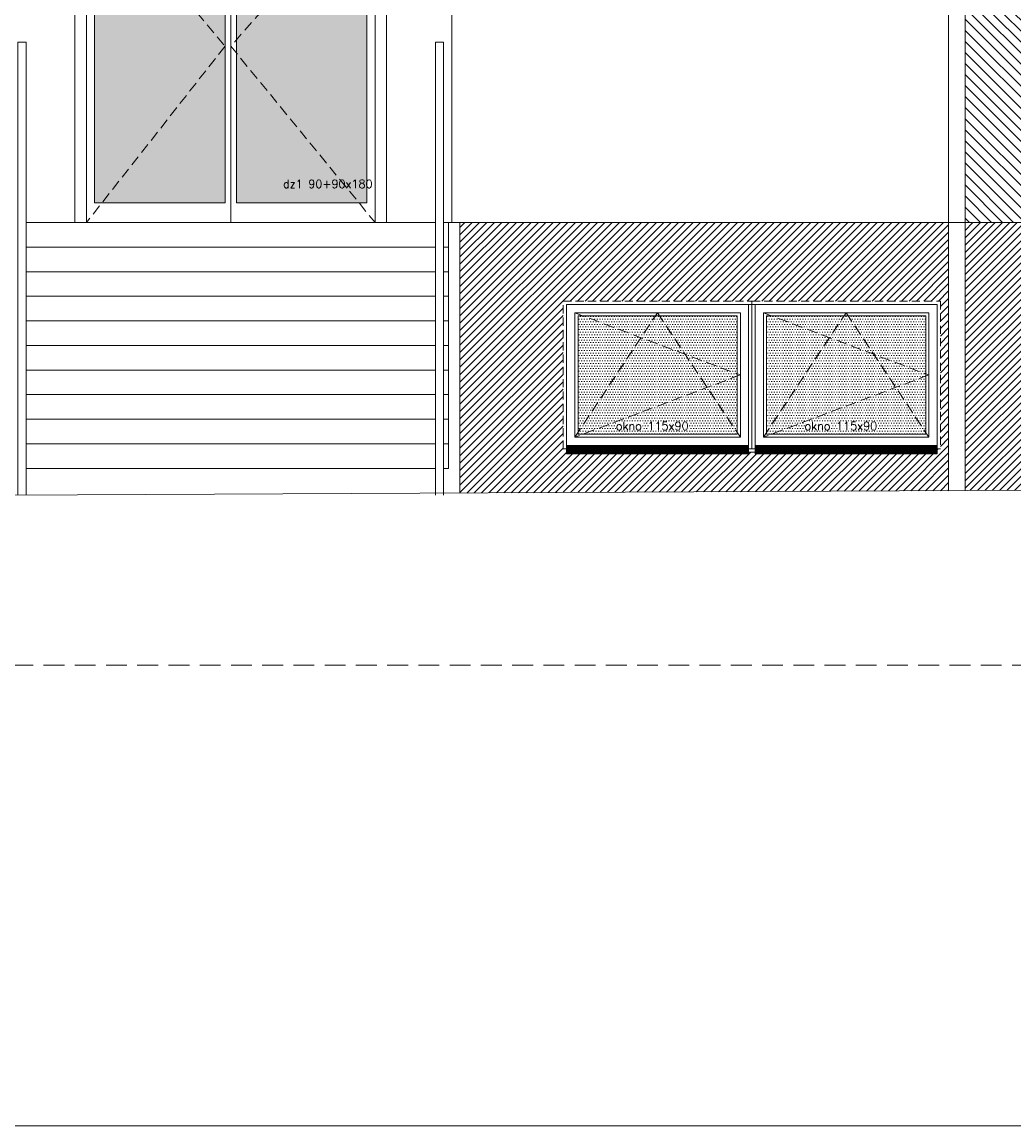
# Model space of a CAD drawing. Header units: millimetres. Extents: x -82287 to 177822, y -399756 to 0.
# Tile 70 of 228: x 77757 to 78361, y -238812 to -238139. Entities that reach past the tile are written whole.
import ezdxf
from ezdxf.enums import TextEntityAlignment as Align

# ---------------------------------------------------------------- set-up
doc = ezdxf.new("R2010")
doc.units = ezdxf.units.MM
doc.header["$MEASUREMENT"] = 0
for name, pattern in [('SUŁOSZOWA - PB 21 03$0$CACHE', [9.525, 6.35, -3.175]), ('SUŁOSZOWA - PB 21 03$0$CARKOVANA', [7.5, 5, -2.5]), ('SUŁOSZOWA - PB 21 03$0$HIDDEN', [9.525, 6.35, -3.175])]:
    doc.linetypes.add(name, pattern=pattern)
doc.layers.add('FL_XREF', color=252, linetype='Continuous')
for name, color, linetype, lineweight in [('SUŁOSZOWA - PB 21 03$0$! opisy okien elewacja', 251, 'Continuous', 0), ('SUŁOSZOWA - PB 21 03$0$!! 0_ Istn-okna', 251, 'Continuous', 0), ('SUŁOSZOWA - PB 21 03$0$!! 0_ Istn-sciany', 251, 'Continuous', 0), ('SUŁOSZOWA - PB 21 03$0$!! 0_ WIDOK ELEWACJA', 251, 'Continuous', 0), ('SUŁOSZOWA - PB 21 03$0$!! 0_Istn-cienka', 251, 'Continuous', 0), ('SUŁOSZOWA - PB 21 03$0$!! 0_Opis_pom', 251, 'Continuous', 0), ('SUŁOSZOWA - PB 21 03$0$!! 1_ELEWACJA KOLOR', 251, 'Continuous', 0), ('SUŁOSZOWA - PB 21 03$0$!! 1_Hatch dach', 251, 'Continuous', 0), ('SUŁOSZOWA - PB 21 03$0$!! 1_OPIS POM NOWE', 251, 'Continuous', 0), ('SUŁOSZOWA - PB 21 03$0$!! 2_ELEWACJA COKÓŁ', 251, 'Continuous', 0), ('SUŁOSZOWA - PB 21 03$0$!! 2_NOWE OKNA WIDOk - remont', 251, 'Continuous', 0)]:
    doc.layers.add(name, color=color, linetype=linetype, lineweight=lineweight)
doc.styles.add('SUŁOSZOWA - PB 21 03$0$ARIAL', font='tahoma.ttf')
doc.styles.add('SUŁOSZOWA - PB 21 03$0$TXT', font='simplex.shx')

# ---------------------------------------------------------------- blocks, each defined once
blk = doc.blocks.new('SUŁOSZOWA - PB 21 03$0$okno 115x115')
at = {"layer": 'SUŁOSZOWA - PB 21 03$0$!! 1_Hatch dach', "true_color": 0x575757}
h = blk.add_hatch(dxfattribs=at)
h.set_pattern_fill('DOTS', color=251, angle=360)
h.set_pattern_definition([(360, (-21873.4686, 1906.5186), (0.79375, 1.5875), [0, -1.5875])])
h.paths.add_polyline_path([(-12257.16, 13266.65), (-12160.16, 13266.65), (-12160.16, 13194.65), (-12257.16, 13194.65)])
h = blk.add_hatch(dxfattribs=at)
h.set_pattern_fill('ANSI31', color=251, scale=0.2, angle=360)
h.set_pattern_definition([(45, (0, 0), (-0.449012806, 0.449012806), [])])
h.paths.add_polyline_path([(-12264.16, 13187.65), (-12153.16, 13187.65), (-12153.16, 13182.65), (-12264.16, 13182.65)])
at = {"layer": 'SUŁOSZOWA - PB 21 03$0$!! 0_ Istn-okna', "linetype": 'SUŁOSZOWA - PB 21 03$0$CARKOVANA', "lineweight": 5}
blk.add_lwpolyline([(-12266.16, 13275.65), (-12151.16, 13275.65), (-12151.16, 13185.65), (-12266.16, 13185.65)], close=True, dxfattribs=at)
at = {"layer": 'SUŁOSZOWA - PB 21 03$0$!! 0_ Istn-okna'}
for points in [[(-12264.16, 13273.65), (-12153.16, 13273.65), (-12153.16, 13187.65), (-12264.16, 13187.65)], [(-12259.16, 13268.65), (-12158.16, 13268.65), (-12158.16, 13192.65), (-12259.16, 13192.65)], [(-12257.16, 13266.65), (-12160.16, 13266.65), (-12160.16, 13194.65), (-12257.16, 13194.65)], [(-12264.16, 13187.65), (-12153.16, 13187.65), (-12153.16, 13182.65), (-12264.16, 13182.65)]]:
    blk.add_lwpolyline(points, close=True, dxfattribs=at)
at = {"layer": 'SUŁOSZOWA - PB 21 03$0$!! 1_Hatch dach', "color": 251, "linetype": 'SUŁOSZOWA - PB 21 03$0$CACHE', "true_color": 0x575757}
for points in [[(-12259.16, 13192.65), (-12208.66, 13268.65), (-12158.16, 13192.65)], [(-12259.16, 13268.65), (-12158.16, 13230.65), (-12259.16, 13192.65)]]:
    blk.add_lwpolyline(points, dxfattribs=at)
at = {"insert": (-12234.08, 13202.06), "char_height": 5, "attachment_point": 1, "style": 'SUŁOSZOWA - PB 21 03$0$TXT'}
blk.add_mtext_dynamic_manual_height_columns('okno 115x90', width=52.6299, gutter_width=75, heights=[0], dxfattribs=at)
blk = doc.blocks.new('SUŁOSZOWA - PB 21 03$0$DRZWI ZEWNETRZNE 2')
at = {"layer": 'SUŁOSZOWA - PB 21 03$0$!! 1_Hatch dach', "true_color": 0x575757}
h = blk.add_hatch(dxfattribs=at)
h.set_pattern_fill('DOTS', color=251)
h.set_pattern_definition([(180, (-95, 511.8881), (-0.79375, -1.5875), [0, -1.5875])])
h.paths.add_polyline_path([(-187, -465.41), (-266.5, -465.41), (-266.5, -656.41), (-187, -656.41)])
h.paths.add_polyline_path([(-273.5, -465.41), (-353, -465.41), (-353, -656.41), (-273.5, -656.41)])
h.paths.add_polyline_path([(-182, -405.41), (-358, -405.41), (-358, -446.41), (-182, -446.41)])
at = {"layer": 'SUŁOSZOWA - PB 21 03$0$!! 0_ Istn-okna'}
for p, q in [((-182, -460.41), (-358, -460.41)), ((-358, -460.41), (-358, -668.41)), ((-182, -668.41), (-182, -460.41)), ((-273.5, -465.41), (-353, -465.41)), ((-353, -465.41), (-353, -656.41)), ((-187, -465.41), (-266.5, -465.41)), ((-187, -656.41), (-187, -465.41))]:
    blk.add_line(p, q, dxfattribs=at)
for points in [[(-175, -668.41), (-175, -398.41), (-365, -398.41), (-365, -668.41)], [(-175, -668.41), (-175, -453.41), (-365, -453.41), (-365, -668.41)], [(-270, -668.41), (-270, -453.41)], [(-273.5, -656.41), (-273.5, -465.41)], [(-266.5, -656.41), (-266.5, -465.41)], [(-353, -656.41), (-273.5, -656.41)], [(-266.5, -656.41), (-187, -656.41)], [(-365, -668.41), (-175, -668.41)]]:
    blk.add_lwpolyline(points, dxfattribs=at)
for points in [[(-175, -453.41), (-365, -453.41), (-365, -398.41), (-175, -398.41)], [(-182, -446.41), (-358, -446.41), (-358, -405.41), (-182, -405.41)]]:
    blk.add_lwpolyline(points, close=True, dxfattribs=at)
at = {"layer": 'SUŁOSZOWA - PB 21 03$0$!! 1_Hatch dach', "color": 251, "linetype": 'SUŁOSZOWA - PB 21 03$0$CACHE', "true_color": 0x575757}
for points in [[(-358, -460.41), (-273.5, -560.91), (-358, -668.41)], [(-182, -460.41), (-270, -560.91), (-182, -668.41)]]:
    blk.add_lwpolyline(points, dxfattribs=at)
at = {"insert": (-238.16, -642.38), "char_height": 5, "attachment_point": 1, "style": 'SUŁOSZOWA - PB 21 03$0$TXT'}
blk.add_mtext_dynamic_manual_height_columns('dz1 90+90x180', width=52.6299, gutter_width=75, heights=[0], dxfattribs=at)
blk = doc.blocks.new('SUŁOSZOWA - PB 21 03')
at = {"layer": 'SUŁOSZOWA - PB 21 03$0$!! 1_ELEWACJA KOLOR', "true_color": 0xa78758}
h = blk.add_hatch(dxfattribs=at)
h.set_pattern_fill('ANSI31', color=45, scale=1.5, angle=-90)
h.set_pattern_definition([(315, (0, 0), (3.367596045, 3.367596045), [])])
h.paths.add_polyline_path([(78269.25991, -238314.26576), (79218.25991, -238314.26576), (79218.25991, -238132.26576), (79215.75991, -238132.26576), (79215.75991, -238042.26576), (79217.47132, -237772.26576), (79215.75991, -237772.26576), (79215.75991, -237682.26576), (79218.25991, -237647.85452), (78244.25991, -237647.85452), (78244.25991, -237891.63335), (78244.25991, -237912.26576), (78228.92991, -237912.26576), (78228.92991, -237937.53761), (78269.25991, -237954.26576)])
h.paths.add_polyline_path([(78913.75991, -238042.26576), (79003.75991, -238042.26576), (79003.75991, -238222.26576), (78999.25991, -238222.26576), (78999.25991, -238224.26576), (78918.25991, -238224.26576), (78918.25991, -238222.26576), (78913.75991, -238222.26576)], flags=16)
h.paths.add_polyline_path([(78915.75991, -238044.26576), (79001.75991, -238044.26576), (79001.75991, -238220.26576), (78915.75991, -238220.26576)], flags=0)
h.paths.add_polyline_path([(78920.75991, -238049.26576), (78996.75991, -238049.26576), (78996.75991, -238215.26576), (78920.75991, -238215.26576)], flags=0)
h.paths.add_polyline_path([(78922.59124, -238051.26576), (78958.30208, -238051.26576), (78958.75991, -238049.26576), (78959.21774, -238051.26576), (78994.75991, -238051.26576), (78994.75991, -238130.08155), (78996.75991, -238132.26576), (78994.75991, -238134.44997), (78994.75991, -238206.52891), (78996.30208, -238213.26576), (78922.59124, -238213.26576), (78920.75991, -238215.26576), (78922.75991, -238206.52891), (78922.75991, -238051.44997)], flags=0)
h.paths.add_polyline_path([(78848.75991, -238042.26576), (78848.75991, -238222.26576), (78844.25991, -238222.26576), (78844.25991, -238224.26576), (78763.25991, -238224.26576), (78763.25991, -238222.26576), (78758.75991, -238222.26576), (78758.75991, -238042.26576)], flags=16)
h.paths.add_polyline_path([(78846.75991, -238044.26576), (78846.75991, -238220.26576), (78760.75991, -238220.26576), (78760.75991, -238044.26576)], flags=0)
h.paths.add_polyline_path([(78918.25991, -237864.26576), (78918.25991, -237862.26576), (78913.75991, -237862.26576), (78844.25991, -237862.26576), (78844.25991, -237864.26576), (78763.25991, -237864.26576), (78763.25991, -237862.26576), (78758.75991, -237862.26576), (78699.25991, -237862.26576), (78699.25991, -237864.26576), (78618.25991, -237864.26576), (78618.25991, -237862.26576), (78613.75991, -237862.26576), (78544.25991, -237862.26576), (78544.25991, -237864.26576), (78463.25991, -237864.26576), (78463.25991, -237862.26576), (78458.75991, -237862.26576), (78399.25991, -237862.26576), (78399.25991, -237864.26576), (78318.25991, -237864.26576), (78318.25991, -237862.26576), (78313.75991, -237862.26576), (78313.75991, -237682.26576), (78403.75991, -237682.26576), (78403.75991, -237862.26576), (78458.75991, -237862.26576), (78458.75991, -237682.26576), (78548.75991, -237682.26576), (78548.75991, -237862.26576), (78613.75991, -237862.26576), (78613.75991, -237682.26576), (78703.75991, -237682.26576), (78703.75991, -237862.26576), (78758.75991, -237862.26576), (78758.75991, -237682.26576), (78848.75991, -237682.26576), (78848.75991, -237862.26576), (78913.75991, -237862.26576), (78913.75991, -237682.26576), (79003.75991, -237682.26576), (79003.75991, -237862.26576), (79058.75991, -237862.26576), (79058.75991, -237682.26576), (79148.75991, -237682.26576), (79148.75991, -237862.26576), (79144.25991, -237862.26576), (79144.25991, -237864.26576), (79063.25991, -237864.26576), (79063.25991, -237862.26576), (79058.75991, -237862.26576), (78999.25991, -237862.26576), (78999.25991, -237864.26576)], flags=16)
h.paths.add_polyline_path([(78841.75991, -238049.26576), (78841.75991, -238215.26576), (78765.75991, -238215.26576), (78765.75991, -238049.26576)], flags=0)
h.paths.add_polyline_path([(78915.75991, -237860.26576), (78915.75991, -237684.26576), (79001.75991, -237684.26576), (79001.75991, -237860.26576)], flags=0)
h.paths.add_polyline_path([(78839.75991, -238051.26576), (78839.75991, -238130.08155), (78841.75991, -238132.26576), (78839.75991, -238134.44997), (78839.75991, -238206.52891), (78841.30208, -238213.26576), (78767.59124, -238213.26576), (78765.75991, -238215.26576), (78767.75991, -238206.52891), (78767.75991, -238051.44997), (78767.59124, -238051.26576), (78803.30208, -238051.26576), (78803.75991, -238049.26576), (78804.21774, -238051.26576)], flags=0)
h.paths.add_polyline_path([(78920.75991, -237855.26576), (78920.75991, -237689.26576), (78996.75991, -237689.26576), (78996.75991, -237855.26576)], flags=0)
h.paths.add_polyline_path([(78920.75991, -237855.26576), (78922.75991, -237846.52891), (78922.75991, -237691.44997), (78922.59124, -237691.26576), (78958.30208, -237691.26576), (78958.75991, -237689.26576), (78959.21774, -237691.26576), (78994.75991, -237691.26576), (78994.75991, -237770.08155), (78996.75991, -237772.26576), (78994.75991, -237774.44997), (78994.75991, -237846.52891), (78996.30208, -237853.26576), (78922.59124, -237853.26576)], flags=0)
h.paths.add_polyline_path([(78846.75991, -237860.26576), (78760.75991, -237860.26576), (78760.75991, -237684.26576), (78846.75991, -237684.26576)], flags=0)
h.paths.add_polyline_path([(78841.75991, -237855.26576), (78765.75991, -237855.26576), (78765.75991, -237689.26576), (78841.75991, -237689.26576)], flags=0)
h.paths.add_polyline_path([(78841.30208, -237853.26576), (78767.59124, -237853.26576), (78765.75991, -237855.26576), (78767.75991, -237846.52891), (78767.75991, -237691.44997), (78767.59124, -237691.26576), (78803.30208, -237691.26576), (78803.75991, -237689.26576), (78804.21774, -237691.26576), (78839.75991, -237691.26576), (78839.75991, -237770.08155), (78841.75991, -237772.26576), (78839.75991, -237774.44997), (78839.75991, -237846.52891)], flags=0)
h.paths.add_polyline_path([(79058.75991, -238042.26576), (79148.75991, -238042.26576), (79148.75991, -238222.26576), (79144.25991, -238222.26576), (79144.25991, -238224.26576), (79063.25991, -238224.26576), (79063.25991, -238222.26576), (79058.75991, -238222.26576)], flags=16)
h.paths.add_polyline_path([(79060.75991, -238044.26576), (79146.75991, -238044.26576), (79146.75991, -238220.26576), (79060.75991, -238220.26576)], flags=0)
h.paths.add_polyline_path([(79065.75991, -238049.26576), (79141.75991, -238049.26576), (79141.75991, -238215.26576), (79065.75991, -238215.26576)], flags=0)
h.paths.add_polyline_path([(79067.59124, -238051.26576), (79103.30208, -238051.26576), (79103.75991, -238049.26576), (79104.21774, -238051.26576), (79139.75991, -238051.26576), (79139.75991, -238130.08155), (79141.75991, -238132.26576), (79139.75991, -238134.44997), (79139.75991, -238206.52891), (79141.30208, -238213.26576), (79067.59124, -238213.26576), (79065.75991, -238215.26576), (79067.75991, -238206.52891), (79067.75991, -238051.44997)], flags=0)
h.paths.add_polyline_path([(79060.75991, -237860.26576), (79060.75991, -237684.26576), (79146.75991, -237684.26576), (79146.75991, -237860.26576)], flags=0)
h.paths.add_polyline_path([(79065.75991, -237855.26576), (79065.75991, -237689.26576), (79141.75991, -237689.26576), (79141.75991, -237855.26576)], flags=0)
h.paths.add_polyline_path([(79065.75991, -237855.26576), (79067.75991, -237846.52891), (79067.75991, -237691.44997), (79067.59124, -237691.26576), (79103.30208, -237691.26576), (79103.75991, -237689.26576), (79104.21774, -237691.26576), (79139.75991, -237691.26576), (79139.75991, -237770.08155), (79141.75991, -237772.26576), (79139.75991, -237774.44997), (79139.75991, -237846.52891), (79141.30208, -237853.26576), (79067.59124, -237853.26576)], flags=0)
h.paths.add_polyline_path([(78703.75991, -238042.26576), (78703.75991, -238222.26576), (78699.25991, -238222.26576), (78699.25991, -238224.26576), (78618.25991, -238224.26576), (78618.25991, -238222.26576), (78613.75991, -238222.26576), (78613.75991, -238042.26576)], flags=16)
h.paths.add_polyline_path([(78701.75991, -238044.26576), (78701.75991, -238220.26576), (78615.75991, -238220.26576), (78615.75991, -238044.26576)], flags=0)
h.paths.add_polyline_path([(78696.75991, -238049.26576), (78696.75991, -238215.26576), (78620.75991, -238215.26576), (78620.75991, -238049.26576)], flags=0)
h.paths.add_polyline_path([(78694.75991, -238051.26576), (78694.75991, -238130.08155), (78696.75991, -238132.26576), (78694.75991, -238134.44997), (78694.75991, -238206.52891), (78696.30208, -238213.26576), (78622.59124, -238213.26576), (78620.75991, -238215.26576), (78622.75991, -238206.52891), (78622.75991, -238051.44997), (78622.59124, -238051.26576), (78658.30208, -238051.26576), (78658.75991, -238049.26576), (78659.21774, -238051.26576)], flags=0)
h.paths.add_polyline_path([(78701.75991, -237860.26576), (78615.75991, -237860.26576), (78615.75991, -237684.26576), (78701.75991, -237684.26576)], flags=0)
h.paths.add_polyline_path([(78696.75991, -237855.26576), (78620.75991, -237855.26576), (78620.75991, -237689.26576), (78696.75991, -237689.26576)], flags=0)
h.paths.add_polyline_path([(78696.30208, -237853.26576), (78622.59124, -237853.26576), (78620.75991, -237855.26576), (78622.75991, -237846.52891), (78622.75991, -237691.44997), (78622.59124, -237691.26576), (78658.30208, -237691.26576), (78658.75991, -237689.26576), (78659.21774, -237691.26576), (78694.75991, -237691.26576), (78694.75991, -237770.08155), (78696.75991, -237772.26576), (78694.75991, -237774.44997), (78694.75991, -237846.52891)], flags=0)
h.paths.add_polyline_path([(78548.75991, -238042.26576), (78548.75991, -238222.26576), (78544.25991, -238222.26576), (78544.25991, -238224.26576), (78463.25991, -238224.26576), (78463.25991, -238222.26576), (78458.75991, -238222.26576), (78458.75991, -238042.26576)], flags=16)
h.paths.add_polyline_path([(78546.75991, -238044.26576), (78546.75991, -238220.26576), (78460.75991, -238220.26576), (78460.75991, -238044.26576)], flags=0)
h.paths.add_polyline_path([(78541.75991, -238049.26576), (78541.75991, -238215.26576), (78465.75991, -238215.26576), (78465.75991, -238049.26576)], flags=0)
h.paths.add_polyline_path([(78546.75991, -237860.26576), (78460.75991, -237860.26576), (78460.75991, -237684.26576), (78546.75991, -237684.26576)], flags=0)
h.paths.add_polyline_path([(78539.75991, -238051.26576), (78539.75991, -238130.08155), (78541.75991, -238132.26576), (78539.75991, -238134.44997), (78539.75991, -238206.52891), (78541.30208, -238213.26576), (78467.59124, -238213.26576), (78465.75991, -238215.26576), (78467.75991, -238206.52891), (78467.75991, -238051.44997), (78467.59124, -238051.26576), (78503.30208, -238051.26576), (78503.75991, -238049.26576), (78504.21774, -238051.26576)], flags=0)
h.paths.add_polyline_path([(78541.75991, -237855.26576), (78465.75991, -237855.26576), (78465.75991, -237689.26576), (78541.75991, -237689.26576)], flags=0)
h.paths.add_polyline_path([(78541.30208, -237853.26576), (78467.59124, -237853.26576), (78465.75991, -237855.26576), (78467.75991, -237846.52891), (78467.75991, -237691.44997), (78467.59124, -237691.26576), (78503.30208, -237691.26576), (78503.75991, -237689.26576), (78504.21774, -237691.26576), (78539.75991, -237691.26576), (78539.75991, -237770.08155), (78541.75991, -237772.26576), (78539.75991, -237774.44997), (78539.75991, -237846.52891)], flags=0)
h.paths.add_polyline_path([(78403.75991, -238042.26576), (78403.75991, -238222.26576), (78399.25991, -238222.26576), (78399.25991, -238224.26576), (78318.25991, -238224.26576), (78318.25991, -238222.26576), (78313.75991, -238222.26576), (78313.75991, -238042.26576)], flags=16)
h.paths.add_polyline_path([(78401.75991, -238044.26576), (78401.75991, -238220.26576), (78315.75991, -238220.26576), (78315.75991, -238044.26576)], flags=0)
h.paths.add_polyline_path([(78401.75991, -237860.26576), (78315.75991, -237860.26576), (78315.75991, -237684.26576), (78401.75991, -237684.26576)], flags=0)
h.paths.add_polyline_path([(78396.75991, -238049.26576), (78396.75991, -238215.26576), (78320.75991, -238215.26576), (78320.75991, -238049.26576)], flags=0)
h.paths.add_polyline_path([(78394.75991, -238051.26576), (78394.75991, -238130.08155), (78396.75991, -238132.26576), (78394.75991, -238134.44997), (78394.75991, -238206.52891), (78396.30208, -238213.26576), (78322.59124, -238213.26576), (78320.75991, -238215.26576), (78322.75991, -238206.52891), (78322.75991, -238051.44997), (78322.59124, -238051.26576), (78358.30208, -238051.26576), (78358.75991, -238049.26576), (78359.21774, -238051.26576)], flags=0)
h.paths.add_polyline_path([(78396.75991, -237855.26576), (78320.75991, -237855.26576), (78320.75991, -237689.26576), (78396.75991, -237689.26576)], flags=0)
h.paths.add_polyline_path([(78396.30208, -237853.26576), (78322.59124, -237853.26576), (78320.75991, -237855.26576), (78322.75991, -237846.52891), (78322.75991, -237691.44997), (78322.59124, -237691.26576), (78358.30208, -237691.26576), (78358.75991, -237689.26576), (78359.21774, -237691.26576), (78394.75991, -237691.26576), (78394.75991, -237770.08155), (78396.75991, -237772.26576), (78394.75991, -237774.44997), (78394.75991, -237846.52891)], flags=0)
h.paths.add_polyline_path([(79087.58766, -238212.10613), (79137.70671, -238212.10613), (79137.70671, -238204.60613), (79087.58766, -238204.60613)], flags=8)
h.paths.add_polyline_path([(78942.58766, -238212.10613), (78992.70671, -238212.10613), (78992.70671, -238204.60613), (78942.58766, -238204.60613)], flags=8)
h.paths.add_polyline_path([(78787.58766, -238212.10613), (78837.70671, -238212.10613), (78837.70671, -238204.60613), (78787.58766, -238204.60613)], flags=8)
h.paths.add_polyline_path([(78642.58766, -238212.10613), (78692.70671, -238212.10613), (78692.70671, -238204.60613), (78642.58766, -238204.60613)], flags=8)
h.paths.add_polyline_path([(78487.58766, -238212.10613), (78537.70671, -238212.10613), (78537.70671, -238204.60613), (78487.58766, -238204.60613)], flags=8)
h.paths.add_polyline_path([(78342.58766, -238212.10613), (78392.70671, -238212.10613), (78392.70671, -238204.60613), (78342.58766, -238204.60613)], flags=8)
h.paths.add_polyline_path([(79087.58766, -237852.10613), (79137.70671, -237852.10613), (79137.70671, -237844.60613), (79087.58766, -237844.60613)], flags=8)
h.paths.add_polyline_path([(78942.58766, -237852.10613), (78992.70671, -237852.10613), (78992.70671, -237844.60613), (78942.58766, -237844.60613)], flags=8)
h.paths.add_polyline_path([(78787.58766, -237852.10613), (78837.70671, -237852.10613), (78837.70671, -237844.60613), (78787.58766, -237844.60613)], flags=8)
h.paths.add_polyline_path([(78642.58766, -237852.10613), (78692.70671, -237852.10613), (78692.70671, -237844.60613), (78642.58766, -237844.60613)], flags=8)
h.paths.add_polyline_path([(78487.58766, -237852.10613), (78537.70671, -237852.10613), (78537.70671, -237844.60613), (78487.58766, -237844.60613)], flags=8)
h.paths.add_polyline_path([(78342.58766, -237852.10613), (78392.70671, -237852.10613), (78392.70671, -237844.60613), (78342.58766, -237844.60613)], flags=8)
at = {"layer": 'SUŁOSZOWA - PB 21 03$0$!! 2_ELEWACJA COKÓŁ'}
h = blk.add_hatch(dxfattribs=at)
h.set_pattern_fill('ANSI31', color=250, angle=180)
h.set_pattern_definition([(225, (130878.9713, -429739.2704), (2.24506403, -2.24506403), [])])
h.paths.add_polyline_path([(78269.25991, -238477.7677), (79213.25991, -238473.17626), (79213.25991, -238314.26576), (78269.25991, -238314.26576)])
h.paths.add_polyline_path([(78739.25991, -238362.26576), (78854.25991, -238362.26576), (78854.25991, -238452.26576), (78852.25991, -238452.26576), (78852.25991, -238454.26576), (78626.25991, -238454.26576), (78626.25991, -238452.26576), (78624.25991, -238452.26576), (78624.25991, -238362.26576)], flags=16)
h.paths.add_polyline_path([(78737.25991, -238364.26576), (78737.25991, -238450.26576), (78626.25991, -238450.26576), (78626.25991, -238364.26576)], flags=0)
h.paths.add_polyline_path([(78732.25991, -238369.26576), (78732.25991, -238445.26576), (78631.25991, -238445.26576), (78631.25991, -238369.26576)], flags=0)
h.paths.add_polyline_path([(78680.43096, -238371.26576), (78681.75991, -238369.26576), (78683.08886, -238371.26576), (78730.25991, -238371.26576), (78730.25991, -238406.51328), (78732.25991, -238407.26576), (78730.25991, -238408.01823), (78730.25991, -238442.25586), (78730.93096, -238443.26576), (78636.5757, -238443.26576), (78631.25991, -238445.26576), (78633.25991, -238442.25586), (78633.25991, -238371.26576)], flags=0)
h.paths.add_polyline_path([(78554.25991, -238362.26576), (78554.25991, -238452.26576), (78552.25991, -238452.26576), (78552.25991, -238454.26576), (78326.25991, -238454.26576), (78326.25991, -238452.26576), (78324.25991, -238452.26576), (78324.25991, -238362.26576), (78439.25991, -238362.26576)], flags=16)
h.paths.add_polyline_path([(78552.25991, -238364.26576), (78552.25991, -238450.26576), (78441.25991, -238450.26576), (78441.25991, -238364.26576)], flags=0)
h.paths.add_polyline_path([(78547.25991, -238369.26576), (78547.25991, -238445.26576), (78446.25991, -238445.26576), (78446.25991, -238369.26576)], flags=0)
h.paths.add_polyline_path([(78741.25991, -238364.26576), (78852.25991, -238364.26576), (78852.25991, -238450.26576), (78741.25991, -238450.26576)], flags=0)
h.paths.add_polyline_path([(78545.25991, -238371.26576), (78545.25991, -238406.51328), (78547.25991, -238407.26576), (78545.25991, -238408.01823), (78545.25991, -238442.25586), (78545.93096, -238443.26576), (78451.5757, -238443.26576), (78446.25991, -238445.26576), (78448.25991, -238442.25586), (78448.25991, -238371.26576), (78495.43096, -238371.26576), (78496.75991, -238369.26576), (78498.08886, -238371.26576)], flags=0)
h.paths.add_polyline_path([(78746.25991, -238369.26576), (78847.25991, -238369.26576), (78847.25991, -238445.26576), (78746.25991, -238445.26576)], flags=0)
h.paths.add_polyline_path([(78795.43096, -238371.26576), (78796.75991, -238369.26576), (78798.08886, -238371.26576), (78845.25991, -238371.26576), (78845.25991, -238406.51328), (78847.25991, -238407.26576), (78845.25991, -238408.01823), (78845.25991, -238442.25586), (78845.93096, -238443.26576), (78751.5757, -238443.26576), (78746.25991, -238445.26576), (78748.25991, -238442.25586), (78748.25991, -238371.26576)], flags=0)
h.paths.add_polyline_path([(78437.25991, -238364.26576), (78437.25991, -238450.26576), (78326.25991, -238450.26576), (78326.25991, -238364.26576)], flags=0)
h.paths.add_polyline_path([(78432.25991, -238369.26576), (78432.25991, -238445.26576), (78331.25991, -238445.26576), (78331.25991, -238369.26576)], flags=0)
h.paths.add_polyline_path([(78430.25991, -238371.26576), (78430.25991, -238406.51328), (78432.25991, -238407.26576), (78430.25991, -238408.01823), (78430.25991, -238442.25586), (78430.93096, -238443.26576), (78336.5757, -238443.26576), (78331.25991, -238445.26576), (78333.25991, -238442.25586), (78333.25991, -238371.26576), (78380.43096, -238371.26576), (78381.75991, -238369.26576), (78383.08886, -238371.26576)], flags=0)
h.paths.add_polyline_path([(78924.25991, -238362.26576), (79039.25991, -238362.26576), (79154.25991, -238362.26576), (79154.25991, -238452.26576), (79152.25991, -238452.26576), (79152.25991, -238454.26576), (78926.25991, -238454.26576), (78926.25991, -238452.26576), (78924.25991, -238452.26576)], flags=16)
h.paths.add_polyline_path([(78926.25991, -238364.26576), (79037.25991, -238364.26576), (79037.25991, -238450.26576), (78926.25991, -238450.26576)], flags=0)
h.paths.add_polyline_path([(78931.25991, -238369.26576), (79032.25991, -238369.26576), (79032.25991, -238445.26576), (78931.25991, -238445.26576)], flags=0)
h.paths.add_polyline_path([(78980.43096, -238371.26576), (78981.75991, -238369.26576), (78983.08886, -238371.26576), (79030.25991, -238371.26576), (79030.25991, -238406.51328), (79032.25991, -238407.26576), (79030.25991, -238408.01823), (79030.25991, -238442.25586), (79030.93096, -238443.26576), (78936.5757, -238443.26576), (78931.25991, -238445.26576), (78933.25991, -238442.25586), (78933.25991, -238371.26576)], flags=0)
h.paths.add_polyline_path([(79041.25991, -238364.26576), (79152.25991, -238364.26576), (79152.25991, -238450.26576), (79041.25991, -238450.26576)], flags=0)
h.paths.add_polyline_path([(79046.25991, -238369.26576), (79147.25991, -238369.26576), (79147.25991, -238445.26576), (79046.25991, -238445.26576)], flags=0)
h.paths.add_polyline_path([(79095.43096, -238371.26576), (79096.75991, -238369.26576), (79098.08886, -238371.26576), (79145.25991, -238371.26576), (79145.25991, -238406.51328), (79147.25991, -238407.26576), (79145.25991, -238408.01823), (79145.25991, -238442.25586), (79145.93096, -238443.26576), (79051.5757, -238443.26576), (79046.25991, -238445.26576), (79048.25991, -238442.25586), (79048.25991, -238371.26576)], flags=0)
h.paths.add_polyline_path([(77961.25991, -238479.26576), (78259.25991, -238477.81634), (78259.25991, -238314.26576), (77961.25991, -238314.26576)])
h.paths.add_polyline_path([(78254.25991, -238362.26576), (78254.25991, -238452.26576), (78252.25991, -238452.26576), (78252.25991, -238454.26576), (78026.25991, -238454.26576), (78026.25991, -238452.26576), (78024.25991, -238452.26576), (78024.25991, -238362.26576), (78139.25991, -238362.26576)], flags=16)
h.paths.add_polyline_path([(78252.25991, -238364.26576), (78252.25991, -238450.26576), (78141.25991, -238450.26576), (78141.25991, -238364.26576)], flags=0)
h.paths.add_polyline_path([(78247.25991, -238369.26576), (78247.25991, -238445.26576), (78146.25991, -238445.26576), (78146.25991, -238369.26576)], flags=0)
h.paths.add_polyline_path([(78196.75991, -238369.26576), (78198.08886, -238371.26576), (78245.25991, -238371.26576), (78245.25991, -238406.51328), (78247.25991, -238407.26576), (78245.25991, -238408.01823), (78245.25991, -238442.25586), (78245.93096, -238443.26576), (78151.5757, -238443.26576), (78146.25991, -238445.26576), (78148.25991, -238442.25586), (78148.25991, -238371.26576), (78195.43096, -238371.26576)], flags=0)
h.paths.add_polyline_path([(78137.25991, -238364.26576), (78137.25991, -238450.26576), (78026.25991, -238450.26576), (78026.25991, -238364.26576)], flags=0)
h.paths.add_polyline_path([(78132.25991, -238369.26576), (78132.25991, -238445.26576), (78031.25991, -238445.26576), (78031.25991, -238369.26576)], flags=0)
h.paths.add_polyline_path([(78130.25991, -238371.26576), (78130.25991, -238406.51328), (78132.25991, -238407.26576), (78130.25991, -238408.01823), (78130.25991, -238442.25586), (78130.93096, -238443.26576), (78036.5757, -238443.26576), (78031.25991, -238445.26576), (78033.25991, -238442.25586), (78033.25991, -238371.26576), (78080.43096, -238371.26576), (78081.75991, -238369.26576), (78083.08886, -238371.26576)], flags=0)
h.paths.add_polyline_path([(79070.08766, -238442.10613), (79119.25433, -238442.10613), (79119.25433, -238434.60613), (79070.08766, -238434.60613)], flags=8)
h.paths.add_polyline_path([(78955.08766, -238442.10613), (79004.25433, -238442.10613), (79004.25433, -238434.60613), (78955.08766, -238434.60613)], flags=8)
h.paths.add_polyline_path([(78770.08766, -238442.10613), (78819.25433, -238442.10613), (78819.25433, -238434.60613), (78770.08766, -238434.60613)], flags=8)
h.paths.add_polyline_path([(78655.08766, -238442.10613), (78704.25433, -238442.10613), (78704.25433, -238434.60613), (78655.08766, -238434.60613)], flags=8)
h.paths.add_polyline_path([(78470.08766, -238442.10613), (78519.25433, -238442.10613), (78519.25433, -238434.60613), (78470.08766, -238434.60613)], flags=8)
h.paths.add_polyline_path([(78355.08766, -238442.10613), (78404.25433, -238442.10613), (78404.25433, -238434.60613), (78355.08766, -238434.60613)], flags=8)
h.paths.add_polyline_path([(78170.08766, -238442.10613), (78219.25433, -238442.10613), (78219.25433, -238434.60613), (78170.08766, -238434.60613)], flags=8)
h.paths.add_polyline_path([(78055.08766, -238442.10613), (78104.25433, -238442.10613), (78104.25433, -238434.60613), (78055.08766, -238434.60613)], flags=8)
at = {"layer": 'SUŁOSZOWA - PB 21 03$0$! opisy okien elewacja'}
blk.add_lwpolyline([(82687.95751, -238865.24478), (75348.20682, -238865.24478), (75348.20682, -236737.82104), (82687.95751, -236737.82104)], close=True, dxfattribs=at)
at = {"layer": 'SUŁOSZOWA - PB 21 03$0$!! 0_ Istn-sciany'}
blk.add_lwpolyline([(81987.25991, -238459.68404), (76516.8108, -238486.29129)], dxfattribs=at)
at = {"layer": 'SUŁOSZOWA - PB 21 03$0$!! 0_ WIDOK ELEWACJA'}
for points in [[(77961.25991, -238314.26576), (77956.25991, -238314.26576), (77956.25991, -237912.26576)], [(78269.25991, -237954.26576), (78269.25991, -238477.93794)], [(78259.25991, -237960.94404), (78259.25991, -238477.98657)], [(77946.25991, -238314.26576), (77696.75331, -238314.26576)], [(80770.25991, -238314.26576), (77951.25991, -238314.26576)], [(77954.25991, -238314.26576), (77954.25991, -238464.26576)], [(77961.25991, -238314.26576), (77961.25991, -238479.26576)]]:
    blk.add_lwpolyline(points, dxfattribs=at)
blk.add_lwpolyline([(78252.25991, -238454.26576), (78252.25991, -238364.26576), (78026.25991, -238364.26576), (78026.25991, -238454.26576)], close=True, dxfattribs=at)
at = {"layer": 'SUŁOSZOWA - PB 21 03$0$!! 0_Istn-cienka'}
for points in [[(77691.75331, -238480.57659), (77691.75331, -238204.26576), (77696.75331, -238204.26576), (77696.75331, -238480.55227)], [(77946.25991, -238480.57659), (77946.25991, -238204.26576), (77951.25991, -238204.26576), (77951.25991, -238480.55227)], [(77946.25991, -238314.26576), (77696.75331, -238314.26576)], [(77954.25991, -238314.26576), (77951.25991, -238314.26576)], [(77946.25991, -238329.26576), (77696.75331, -238329.26576)], [(77954.25991, -238329.26576), (77951.25991, -238329.26576)], [(77946.25991, -238344.26576), (77696.75331, -238344.26576)], [(77954.25991, -238344.26576), (77951.25991, -238344.26576)], [(77946.25991, -238359.26576), (77696.75331, -238359.26576)], [(77954.25991, -238359.26576), (77951.25991, -238359.26576)], [(77946.25991, -238374.26576), (77696.75331, -238374.26576)], [(77954.25991, -238374.26576), (77951.25991, -238374.26576)], [(77946.25991, -238389.26576), (77696.75331, -238389.26576)], [(77954.25991, -238389.26576), (77951.25991, -238389.26576)], [(77946.25991, -238404.26576), (77696.75331, -238404.26576)], [(77954.25991, -238404.26576), (77951.25991, -238404.26576)], [(77946.25991, -238419.26576), (77696.75331, -238419.26576)], [(77954.25991, -238419.26576), (77951.25991, -238419.26576)], [(77946.25991, -238434.26576), (77696.75331, -238434.26576)], [(77954.25991, -238434.26576), (77951.25991, -238434.26576)], [(77946.25991, -238449.26576), (77696.75331, -238449.26576)], [(77954.25991, -238449.26576), (77951.25991, -238449.26576)], [(77946.25991, -238464.26576), (77696.75331, -238464.26576)], [(77954.25991, -238464.26576), (77951.25991, -238464.26576)]]:
    blk.add_lwpolyline(points, dxfattribs=at)
at = {"layer": 'SUŁOSZOWA - PB 21 03$0$!! 0_Istn-cienka', "linetype": 'SUŁOSZOWA - PB 21 03$0$HIDDEN', "ltscale": 2}
blk.add_lwpolyline([(81987.25991, -238584.26576), (75861.25991, -238584.26576)], dxfattribs=at)
at = {"layer": 'SUŁOSZOWA - PB 21 03$0$!! 2_NOWE OKNA WIDOk - remont'}
for name, p in [('SUŁOSZOWA - PB 21 03$0$DRZWI ZEWNETRZNE 2', (78091.50661, -237645.85105)), ('SUŁOSZOWA - PB 21 03$0$okno 115x115', (90290.41892, -251637.91753)), ('SUŁOSZOWA - PB 21 03$0$okno 115x115', (90405.41892, -251637.91753))]:
    blk.add_blockref(name, p, dxfattribs=at)
at = {"layer": 'SUŁOSZOWA - PB 21 03$0$!! 0_Opis_pom', "ltscale": 0.7, "style": 'SUŁOSZOWA - PB 21 03$0$ARIAL'}
for tag, p in [('B0,19', (52679.2094, -194257.55204)), ('B2,14', (73874.0461, -194402.0887)), ('B2,12', (73342.49259, -194413.89249)), ('B1,21', (60405.50261, -194427.18207)), ('B2,11', (73069.01144, -194438.89383)), ('B2,16', (75195.07765, -194441.83446)), ('A1,16', (59129.54925, -194448.08429)), ('B1/17', (59524.53699, -194450.37428)), ('B1,19', (59914.81903, -194448.15658)), ('1,22', (60947.33929, -194456.1144)), ('1,23', (61575.22173, -194450.37428)), ('B0,15', (51514.15008, -194461.8073)), ('A1,1', (58808.06672, -194460.94161)), ('B2,19.1', (76701.67035, -194466.03695)), ('B3,7', (87459.81312, -194465.07097)), ('B3,3', (88235.73906, -194465.79732)), ('B1,18', (59715.51745, -194473.87108)), ('B2,17', (75506.7465, -194471.3759)), ('B0,18', (52071.43815, -194478.40179)), ('B3,6', (86826.65132, -194483.15512)), ('B3,8', (90006.66539, -194478.47972)), ('B1,20', (60198.53687, -194490.17374)), ('B2,10', (72728.63362, -194489.37283)), ('B2,15', (74566.38885, -194487.81114)), ('B2,13', (73649.91716, -194500.01242)), ('A0,6', (49094.40602, -194505.72387)), ('A2,5', (72452.45009, -194505.90583)), ('A1,6', (58565.96262, -194514.50753)), ('B1,1', (61908.24378, -194515.48656)), ('A0,4', (49692.81919, -194517.93289)), ('A0,3', (49906.53818, -194524.03766)), ('B0,22', (54187.56644, -194519.04308)), ('B0,20', (53125.45224, -194527.8835)), ('A0,5', (49399.71914, -194533.19455)), ('B0,21', (53847.26622, -194535.08002)), ('B1,3', (62229.35503, -194604.49851)), ('B2,18', (75922.43604, -194612.23635)), ('B2,19', (77152.69039, -194617.53776)), ('A3,4', (85509.27934, -194642.47136)), ('B0,24B', (54824.42896, -194684.26784)), ('B1,4', (63476.45184, -194691.11207)), ('B0,16', (51457.40872, -194704.43091)), ('B0,13', (50367.63944, -194706.5583)), ('B0,17', (51897.58569, -194706.77195)), ('A2,4', (71695.75649, -194707.44268)), ('A1,5', (58149.22649, -194724.80163)), ('A2.1', (72371.45884, -194731.56251)), ('B0,23', (54542.05776, -194742.93939)), ('A1,2', (58744.42262, -194746.622)), ('B1,2D', (60756.29674, -194750.92727)), ('A1,15', (59129.54925, -194780.73348)), ('A3.1', (86079.08704, -194786.62422)), ('B0,14', (50962.60809, -194789.06568)), ('B1,4', (63483.03852, -194791.04365)), ('A0,2', (49295.91259, -194810.95246)), ('B2.7', (74548.27897, -194836.12781)), ('B3,2', (89035.72921, -194837.99287)), ('B0,7', (52851.95551, -194845.56115)), ('B1,2B', (62374.83512, -194841.86715)), ('B1,2A', (61803.35407, -194869.27513)), ('B0,8', (51561.38742, -194890.27848)), ('A1,3', (58810.05243, -195008.83917)), ('A3.2', (86016.50296, -195004.88875)), ('A0,1', (49914.27925, -195025.82804)), ('A0,10', (49695.87246, -195042.9259)), ('B0,17', (51225.06492, -195049.74007)), ('B0,6', (52110.41055, -195069.39267)), ('B2.2', (74976.1855, -195068.47988)), ('B1,8', (61403.63433, -195071.25189)), ('A2.2', (72371.45884, -195070.78713)), ('A0,7', (49042.50308, -195082.6056)), ('B3,11', (88623.94853, -195099.23575)), ('B3,4', (87612.56208, -195132.78192)), ('B3,5', (86839.47632, -195174.05241)), ('B0,12', (50313.60595, -195207.52936)), ('B0,11', (50726.178, -195219.06638)), ('B3,10', (89778.42161, -195220.68871)), ('B1,6', (63686.26823, -195231.3997)), ('B0,24A', (54359.17011, -195245.97867)), ('A1,4', (58093.66276, -195250.96213)), ('B0,10', (51476.34179, -195259.44699)), ('B3,9', (90479.74099, -195260.18621)), ('A0,11', (49643.96951, -195271.84772)), ('B1,14', (59332.54805, -195280.73534)), ('B0,9', (51798.4912, -195291.17482)), ('B2,21', (75970.16114, -195290.81005)), ('A0,8', (49042.50308, -195293.21363)), ('B1,13', (60186.62513, -195314.46953)), ('B1,5', (63419.22943, -195317.21026)), ('B2,9', (73175.51251, -195317.21162)), ('B0,3', (52068.59538, -195319.60465)), ('B1,10', (60892.94126, -195319.45825)), ('A2.3', (71832.37045, -195318.78232)), ('B2,4', (74493.5947, -195318.7733)), ('B2,3', (74674.2815, -195319.28036)), ('A3,3', (85569.83931, -195318.78232)), ('B3,1', (88723.65615, -195329.98594)), ('B2,8', (73894.209, -195338.18956)), ('B1,9', (61058.12383, -195344.48743)), ('B2,20', (77211.021, -195343.82367)), ('B2.1', (75304.74121, -195348.36327)), ('B0,2', (52227.2348, -195357.98297)), ('B1,2C', (61827.40698, -195369.02625)), ('B1,7', (62134.52151, -195372.05069)), ('B0,1', (53061.17304, -195403.85659)), ('A0,9', (49001.50444, -195413.15723)), ('A0,12', (49689.76592, -195485.50737)), ('B0,4', (52224.78303, -195500.96352)), ('B1,11', (61050.00078, -195512.89565)), ('B2,5', (74686.48999, -195507.24036)), ('B1,12', (60864.00751, -195544.00738)), ('B2,6', (74499.29165, -195549.55175)), ('B0,5', (52066.14362, -195556.83806)), ('C2,2', (74812.78942, -195865.8959)), ('C1,3', (61091.58871, -195973.27844)), ('C0,2A', (52278.30875, -196050.48297)), ('C0,1', (52808.36775, -196132.34208)), ('C1,2', (61690.27405, -196439.72387)), ('C1,1', (62060.59754, -196465.28533)), ('C3,1', (88979.71614, -196545.67785)), ('C0,2B', (53028.88223, -196668.8019)), ('C1,4', (61008.68123, -196686.32122)), ('C2,1', (75334.65984, -196786.2197)), ('C2,3', (74834.65119, -196933.26657)), ('C1,5', (61062.7252, -196991.42453)), ('C1,10', (62127.38542, -196998.81344)), ('C1,9', (62147.33751, -197289.53424)), ('C1,6', (61131.41824, -197329.69535)), ('C0,3', (52181.98562, -197341.92176)), ('D1,1', (73931.12245, -197584.03121)), ('C0,4', (52345.96562, -197596.60561)), ('D0,18', (60296.49264, -197617.95269)), ('C2,4', (75243.70451, -197663.89)), ('D0,7', (59141.53804, -197722.84718)), ('D0,17', (60701.16801, -197741.44864)), ('C1,7', (61222.2575, -197737.18052)), ('D1,4', (73157.19908, -197744.29721)), ('D0,3', (59562.25866, -197751.14316)), ('D1,6', (72757.78643, -197751.22612)), ('D0,6', (58741.71849, -197802.61699)), ('D0,10', (58357.73602, -197820.93991)), ('D,09', (59195.67196, -197881.51243)), ('C0,5', (52269.72696, -197902.4362)), ('C0,6', (52872.93793, -197917.07354)), ('D0,2', (59943.06082, -197917.06725)), ('D1,3', (73475.28953, -197924.29875)), ('D0,16', (60721.3534, -197935.2949)), ('D0,8', (59058.9008, -197963.64925)), ('D0,5', (59448.52586, -197969.8061)), ('C2,5', (74555.08284, -197988.7886)), ('D1,5', (73291.61607, -197999.29956)), ('D0,4', (59655.02693, -198042.2589)), ('D0,15', (60692.12223, -198127.4643)), ('D0,1', (59931.33074, -198173.12806)), ('D1,2', (73578.07819, -198172.30068)), ('D0,11', (58161.27105, -198211.45823)), ('D0,12', (58250.99458, -198537.17631)), ('D0,13', (58250.99458, -198764.99605)), ('D1,7', (71854.87376, -198786.88467)), ('D0,14', (59130.08589, -198795.3373)), ('D1,8', (71715.35366, -199212.44512))]:
    blk.add_attdef(tag, text='', height=11.968, dxfattribs=at).set_placement(p, align=Align.MIDDLE_CENTER)
at = {"layer": 'SUŁOSZOWA - PB 21 03$0$!! 1_OPIS POM NOWE', "style": 'SUŁOSZOWA - PB 21 03$0$ARIAL'}
for tag, p in [('C1.7A', (61271.6179, -197538.30303)), ('C2.5B', (74970.66097, -197546.70728)), ('C2,5C', (74903.71123, -197659.13664)), ('C2.4', (75374.07862, -197726.11453)), ('D1,2B', (74322.25834, -197791.43247)), ('C1.7C', (61260.26049, -197811.38428)), ('C1.8B', (61588.27341, -197817.62151)), ('C1.8A', (61884.42005, -197818.94854)), ('C1.7B', (61322.12354, -197933.89849)), ('C2,5A', (74943.41937, -197993.49482)), ('E1.2', (62164.78326, -198139.98688)), ('E1.5E', (62692.10372, -198153.27854)), ('D1,2C', (73419.9359, -198156.57844)), ('E3.1', (88990.58975, -198158.87886)), ('E2.9', (75361.45041, -198161.88904)), ('E2.7', (76022.45692, -198162.26272)), ('D1,2A', (74280.17915, -198172.30068)), ('E1.5D', (62993.60773, -198185.416)), ('E1.1', (61330.46191, -198191.9806)), ('E1.5C', (63016.9343, -198246.3437)), ('E1.5B', (63264.15117, -198307.8661)), ('E3.2', (88781.41347, -198385.24275)), ('E1.6', (61022.6264, -198421.00827)), ('E2.2', (74782.75417, -198427.85813)), ('E2.8', (75757.29014, -198437.09188)), ('E2.6', (76531.8031, -198444.40756)), ('E3.4', (89392.22607, -198450.03942)), ('E1.5A', (63049.47589, -198456.39852)), ('E1.5F', (62736.15118, -198589.14592)), ('E1.5G', (62892.39981, -198586.12622)), ('E1,4', (61888.25021, -198652.6996)), ('E2.1', (75803.99631, -198697.05773)), ('E1.5L', (63297.7633, -198733.65678)), ('E1.3', (61058.5992, -198806.28147)), ('E1.5H', (62893.53005, -198830.01758)), ('E2,3', (74778.52304, -198843.9541)), ('E3.3', (89150.95684, -198867.32581)), ('E1.5K', (63266.15427, -198904.67789)), ('E1.5I', (62723.74907, -199005.87002)), ('E2.4', (75135.87669, -199083.20857)), ('E2.5', (76615.04061, -199164.91143)), ('E1.5J', (63204.25187, -199215.697))]:
    blk.add_attdef(tag, text='', height=11.968, dxfattribs=at).set_placement(p, align=Align.MIDDLE_CENTER)

msp = doc.modelspace()

# ---------------------------------------------------------------- block references
at = {"layer": 'FL_XREF'}
msp.add_blockref('SUŁOSZOWA - PB 21 03', (62.28, 52.9), dxfattribs=at)

doc.saveas('drawing.dxf')
